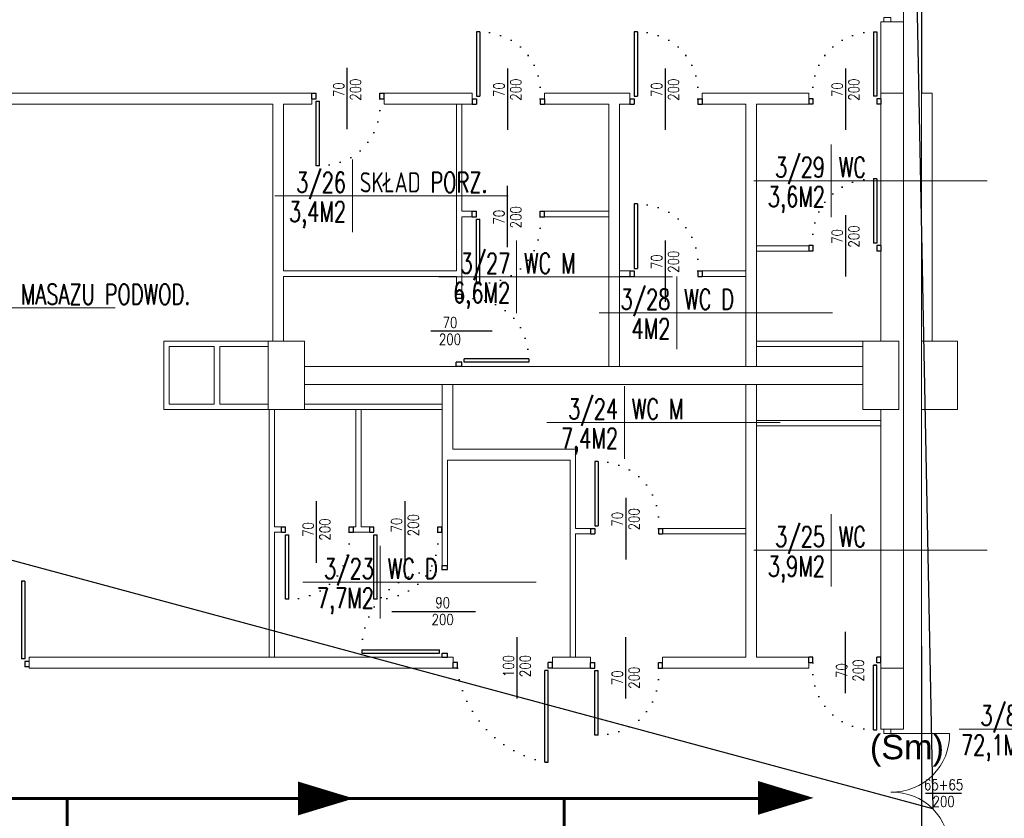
# Model space of a CAD drawing. Header units: millimetres. Extents: x 126553 to 403692, y -95821 to 38049.
# Tile 243 of 256: x 250739 to 251832, y 6622 to 7509. Entities that reach past the tile are written whole.
import ezdxf
from ezdxf import colors
from ezdxf.entities.mleader import LeaderData, LeaderLine
from ezdxf.enums import TextEntityAlignment as Align
from ezdxf.math import Vec2, Vec3

# ---------------------------------------------------------------- set-up
doc = ezdxf.new("R2010")
doc.units = ezdxf.units.MM
doc.linetypes.add('DOTX2', pattern=[12.7, 0, -12.7])
for name, color, linetype, lineweight in [('_(06 GRUBA)', 7, 'Continuous', 40), ('CIENKIE', 7, 'Continuous', 18), ('drzwi', 7, 'Continuous', 15), ('ewakaucja', 3, 'Continuous', 50), ('opisy', 7, 'Continuous', 18), ('WAW_ŚLUSARKA ALUMINIOWA OPIS PB', 7, 'Continuous', 9), ('ŚCIANY GRUBE', 7, 'Continuous', 20)]:
    doc.layers.add(name, color=color, linetype=linetype, lineweight=lineweight)
doc.layers.add('WENTYLE_WADLIWE', color=1, linetype='Continuous')
doc.layers.add('WIDOK', color=7, linetype='Continuous')
doc.styles.add('11_RJ', font='arial.ttf')
doc.styles.add('OPIS', font='romans.shx', dxfattribs={"width": 0.8})
doc.styles.add('ROMANS', font='romans.shx', dxfattribs={"width": 0.7})
doc.styles.add('STYLE1', font='txt', dxfattribs={"width": 0.8})

# ---------------------------------------------------------------- blocks, each defined once
blk = doc.blocks.new('METKA')
for p, q in [((0, 26.86), (0, -26.86)), ((-57.42, 0), (115.41, 0))]:
    blk.add_line(p, q)
at = {"layer": 'opisy', "style": 'STYLE1', "width": 0.8, "flags": 4}
for tag, p in [('NUMER', (-6.14, 4.47)), ('POWIERZCHNIA', (-6.04, -24.64))]:
    blk.add_attdef(tag, text='', height=17, dxfattribs=at).set_placement(p, align=Align.RIGHT)
for tag, p in [('NAZWA', (5.34, 4.56)), ('POSADZKA', (5.63, -24.66))]:
    blk.add_attdef(tag, p, '', height=17, dxfattribs=at)
blk = doc.blocks.new('80D')
for p, q in [((-8.3, 80.5), (-8.3, 8.9)), ((-8.3, 80.5), (-4.6, 80.5)), ((-4.6, 80.4), (-4.6, 8.9)), ((-39.1, 39.9), (-39.1, -28.3)), ((-80, 6.1), (-80, 0)), ((-75.4, 6.1), (-80, 6.1)), ((-75.4, 0), (-80, 0)), ((-75.4, 6.1), (-75.4, 0)), ((-4.6, 8.9), (-8.3, 8.9)), ((0, 6.1), (-4.6, 6.1)), ((-4.6, 6.1), (-4.6, 0)), ((0, 0), (-4.6, 0)), ((0, 6.1), (0, 0))]:
    blk.add_line(p, q)
at = {"linetype": 'DOTX2', "extrusion": (0, 0, -1)}
blk.add_ellipse((4.7, 0.7), major_axis=(-62.1, 59.2), ratio=0.860496, start_param=-0.768267, end_param=0.768267, dxfattribs=at)
blk = doc.blocks.new('A$C121B6CE3')
blk.add_lwpolyline([(0, -20), (0, 20)])
at = {"style": 'OPIS', "width": 0.8}
blk.add_attdef('Szerokość', text='', height=12, rotation=90, dxfattribs=at).set_placement((0, 0), align=Align.BOTTOM_CENTER)
blk.add_attdef('Wysokość', text='', height=12, rotation=90, dxfattribs=at).set_placement((3, 0), align=Align.TOP_CENTER)

msp = doc.modelspace()

# ---------------------------------------------------------------- linework, layer by layer
at = {"color": 7}
for p, q in [((251249.89717, 7495.03563), (251246.2215, 7495.03563)), ((251246.2215, 7494.95981), (251246.2215, 7423.42469)), ((251249.89717, 7495.03563), (251249.89717, 7423.42469)), ((251424.89717, 7495.03563), (251421.2215, 7495.03563)), ((251421.2215, 7494.95981), (251421.2215, 7423.42469)), ((251424.89717, 7495.03563), (251424.89717, 7423.42469)), ((251686.88256, 7495.03247), (251686.88256, 7423.42153)), ((251686.88256, 7495.03247), (251690.55823, 7495.03247)), ((251690.55823, 7494.95665), (251690.55823, 7423.42153)), ((251102.73694, 7386.82313), (251102.73694, 7455.02577)), ((251280.724, 7454.48954), (251280.724, 7386.2869)), ((251455.724, 7454.48954), (251455.724, 7386.2869)), ((251656.05573, 7454.48638), (251656.05573, 7386.28374)), ((251063.63984, 7420.64473), (251063.63984, 7426.76473)), ((251063.63984, 7426.76473), (251068.23444, 7426.76473)), ((251068.23444, 7420.64473), (251068.23444, 7426.76473)), ((251139.04525, 7420.64473), (251139.04525, 7426.76473)), ((251139.04525, 7426.76473), (251143.63984, 7426.76473)), ((251143.63984, 7420.64473), (251143.63984, 7426.76473)), ((251246.2215, 7423.42469), (251249.89717, 7423.42469)), ((251421.2215, 7423.42469), (251424.89717, 7423.42469)), ((251690.55823, 7423.42153), (251686.88256, 7423.42153)), ((251063.63984, 7420.64473), (251068.23444, 7420.64473)), ((251068.23444, 7346.35286), (251068.23444, 7417.88798)), ((251068.23444, 7417.88798), (251071.91011, 7417.88798)), ((251071.91011, 7346.27704), (251071.91011, 7417.88798)), ((251139.04525, 7420.64473), (251143.63984, 7420.64473)), ((251241.6269, 7420.66793), (251241.6269, 7414.54793)), ((251241.6269, 7420.66793), (251246.2215, 7420.66793)), ((251241.6269, 7414.54793), (251246.2215, 7414.54793)), ((251246.2215, 7420.66793), (251246.2215, 7414.54793)), ((251317.03231, 7420.66793), (251317.03231, 7414.54793)), ((251317.03231, 7420.66793), (251321.6269, 7420.66793)), ((251317.03231, 7414.54793), (251321.6269, 7414.54793)), ((251321.6269, 7420.66793), (251321.6269, 7414.54793)), ((251416.6269, 7420.66793), (251416.6269, 7414.54793)), ((251416.6269, 7420.66793), (251421.2215, 7420.66793)), ((251416.6269, 7414.54793), (251421.2215, 7414.54793)), ((251421.2215, 7420.66793), (251421.2215, 7414.54793)), ((251492.03231, 7420.66793), (251492.03231, 7414.54793)), ((251492.03231, 7420.66793), (251496.6269, 7420.66793)), ((251492.03231, 7414.54793), (251496.6269, 7414.54793)), ((251496.6269, 7420.66793), (251496.6269, 7414.54793)), ((251615.15283, 7420.66478), (251615.15283, 7414.54478)), ((251619.74742, 7420.66478), (251615.15283, 7420.66478)), ((251619.74742, 7414.54478), (251615.15283, 7414.54478)), ((251619.74742, 7420.66478), (251619.74742, 7414.54478)), ((251695.15283, 7420.66478), (251690.55823, 7420.66478)), ((251690.55823, 7420.66478), (251690.55823, 7414.54478)), ((251695.15283, 7414.54478), (251690.55823, 7414.54478)), ((251695.15283, 7420.66478), (251695.15283, 7414.54478)), ((251071.91011, 7346.27704), (251068.23444, 7346.27704)), ((251280.724, 7255.82313), (251280.724, 7324.02577)), ((251686.88256, 7332.03247), (251686.88256, 7260.42153)), ((251686.88256, 7332.03247), (251690.55823, 7332.03247)), ((251690.55823, 7331.95665), (251690.55823, 7260.42153)), ((251424.89717, 7304.02327), (251421.2215, 7304.02327)), ((251421.2215, 7303.94745), (251421.2215, 7232.41233)), ((251424.89717, 7304.02327), (251424.89717, 7232.41233)), ((251241.6269, 7289.64473), (251241.6269, 7295.76473)), ((251241.6269, 7295.76473), (251246.2215, 7295.76473)), ((251246.2215, 7289.64473), (251246.2215, 7295.76473)), ((251317.03231, 7289.64473), (251317.03231, 7295.76473)), ((251317.03231, 7295.76473), (251321.6269, 7295.76473)), ((251321.6269, 7289.64473), (251321.6269, 7295.76473)), ((251656.05573, 7291.48638), (251656.05573, 7223.28374)), ((251241.6269, 7289.64473), (251246.2215, 7289.64473)), ((251246.2215, 7215.35286), (251246.2215, 7286.88798)), ((251246.2215, 7286.88798), (251249.89717, 7286.88798)), ((251249.89717, 7215.27704), (251249.89717, 7286.88798)), ((251317.03231, 7289.64473), (251321.6269, 7289.64473)), ((251455.724, 7263.47718), (251455.724, 7195.27454)), ((251690.55823, 7260.42153), (251686.88256, 7260.42153)), ((251615.15283, 7257.66478), (251615.15283, 7251.54478)), ((251619.74742, 7257.66478), (251615.15283, 7257.66478)), ((251619.74742, 7251.54478), (251615.15283, 7251.54478)), ((251619.74742, 7257.66478), (251619.74742, 7251.54478)), ((251695.15283, 7257.66478), (251690.55823, 7257.66478)), ((251690.55823, 7257.66478), (251690.55823, 7251.54478)), ((251695.15283, 7251.54478), (251690.55823, 7251.54478)), ((251695.15283, 7257.66478), (251695.15283, 7251.54478)), ((251416.6269, 7229.65558), (251416.6269, 7223.53558)), ((251416.6269, 7229.65558), (251421.2215, 7229.65558)), ((251421.2215, 7232.41233), (251424.89717, 7232.41233)), ((251421.2215, 7229.65558), (251421.2215, 7223.53558)), ((251492.03231, 7229.65558), (251492.03231, 7223.53558)), ((251492.03231, 7229.65558), (251496.6269, 7229.65558)), ((251496.6269, 7229.65558), (251496.6269, 7223.53558)), ((251249.89717, 7215.27704), (251246.2215, 7215.27704)), ((251416.6269, 7223.53558), (251421.2215, 7223.53558)), ((251492.03231, 7223.53558), (251496.6269, 7223.53558)), ((251229.95653, 7203.54793), (251223.83653, 7203.54793)), ((251223.83653, 7198.95334), (251223.83653, 7203.54793)), ((251229.95653, 7198.95334), (251223.83653, 7198.95334)), ((251229.95653, 7198.95334), (251229.95653, 7203.54793)), ((251263.77814, 7162.64503), (251195.5755, 7162.64503)), ((251223.83653, 7123.54793), (251223.83653, 7128.14253)), ((251229.95653, 7128.14253), (251223.83653, 7128.14253)), ((251229.95653, 7123.54793), (251229.95653, 7128.14253)), ((251304.32423, 7131.8182), (251232.71329, 7131.8182)), ((251232.71329, 7128.14253), (251232.71329, 7131.8182)), ((251304.24841, 7128.14253), (251232.71329, 7128.14253)), ((251304.32423, 7131.8182), (251304.32423, 7128.14253)), ((251229.95653, 7123.54793), (251223.83653, 7123.54793)), ((251381.21806, 7018.03563), (251377.54238, 7018.03563)), ((251377.54238, 7017.95981), (251377.54238, 6946.42469)), ((251381.21806, 7018.03563), (251381.21806, 6946.42469)), ((251412.04489, 6977.48954), (251412.04489, 6909.2869)), ((251068.7634, 6905.60633), (251068.7634, 6973.80897)), ((251166.92562, 6905.60633), (251166.92562, 6973.80897)), ((251029.6663, 6939.42793), (251029.6663, 6945.54793)), ((251029.6663, 6945.54793), (251034.2609, 6945.54793)), ((251034.2609, 6939.42793), (251034.2609, 6945.54793)), ((251105.07171, 6939.42793), (251105.07171, 6945.54793)), ((251105.07171, 6945.54793), (251109.6663, 6945.54793)), ((251109.6663, 6939.42793), (251109.6663, 6945.54793)), ((251127.82851, 6939.42793), (251127.82851, 6945.54793)), ((251127.82851, 6945.54793), (251132.42311, 6945.54793)), ((251132.42311, 6939.42793), (251132.42311, 6945.54793)), ((251203.23392, 6939.42793), (251203.23392, 6945.54793)), ((251203.23392, 6945.54793), (251207.82851, 6945.54793)), ((251207.82851, 6939.42793), (251207.82851, 6945.54793)), ((251372.94779, 6943.66793), (251372.94779, 6937.54793)), ((251372.94779, 6943.66793), (251377.54238, 6943.66793)), ((251377.54238, 6946.42469), (251381.21806, 6946.42469)), ((251377.54238, 6943.66793), (251377.54238, 6937.54793)), ((251448.35319, 6943.66793), (251448.35319, 6937.54793)), ((251448.35319, 6943.66793), (251452.94779, 6943.66793)), ((251452.94779, 6943.66793), (251452.94779, 6937.54793)), ((251029.6663, 6939.42793), (251034.2609, 6939.42793)), ((251034.2609, 6865.13606), (251034.2609, 6936.67118)), ((251034.2609, 6936.67118), (251037.93657, 6936.67118)), ((251037.93657, 6865.06024), (251037.93657, 6936.67118)), ((251105.07171, 6939.42793), (251109.6663, 6939.42793)), ((251127.82851, 6939.42793), (251132.42311, 6939.42793)), ((251132.42311, 6865.13606), (251132.42311, 6936.67118)), ((251132.42311, 6936.67118), (251136.09879, 6936.67118)), ((251136.09879, 6865.06024), (251136.09879, 6936.67118)), ((251203.23392, 6939.42793), (251207.82851, 6939.42793)), ((251372.94779, 6937.54793), (251377.54238, 6937.54793)), ((251448.35319, 6937.54793), (251452.94779, 6937.54793)), ((251208.03283, 6902.54793), (251214.15283, 6902.54793)), ((251208.03283, 6897.95334), (251208.03283, 6902.54793)), ((251208.03283, 6897.95334), (251214.15283, 6897.95334)), ((251214.15283, 6897.95334), (251214.15283, 6902.54793)), ((251037.93657, 6865.06024), (251034.2609, 6865.06024)), ((251136.09879, 6865.06024), (251132.42311, 6865.06024)), ((251152.28327, 6851.54793), (251245.30038, 6851.54793)), ((251291.3759, 6754.72633), (251291.3759, 6822.92897)), ((251412.04489, 6754.72633), (251412.04489, 6822.92897)), ((251656.05573, 6760.60633), (251656.05573, 6828.80897)), ((251118.89769, 6808.8182), (251205.27607, 6808.8182)), ((251118.89769, 6808.8182), (251118.89769, 6805.14253)), ((251118.97351, 6805.14253), (251205.27607, 6805.14253)), ((251205.27607, 6805.14253), (251205.27607, 6808.8182)), ((251208.03283, 6800.54793), (251208.03283, 6805.14253)), ((251208.03283, 6805.14253), (251214.15283, 6805.14253)), ((251208.03283, 6800.54793), (251214.15283, 6800.54793)), ((251214.15283, 6800.54793), (251214.15283, 6805.14253)), ((251615.15283, 6794.42793), (251615.15283, 6800.54793)), ((251619.74742, 6800.54793), (251615.15283, 6800.54793)), ((251619.74742, 6794.42793), (251619.74742, 6800.54793)), ((251695.15283, 6800.54793), (251690.55823, 6800.54793)), ((251690.55823, 6794.42793), (251690.55823, 6800.54793)), ((251695.15283, 6794.42793), (251695.15283, 6800.54793)), ((251220.473, 6788.54793), (251220.473, 6794.66793)), ((251225.06759, 6794.66793), (251220.473, 6794.66793)), ((251225.06759, 6788.54793), (251220.473, 6788.54793)), ((251225.06759, 6788.54793), (251225.06759, 6794.66793)), ((251330.473, 6794.66793), (251325.8784, 6794.66793)), ((251325.8784, 6788.54793), (251325.8784, 6794.66793)), ((251330.473, 6788.54793), (251325.8784, 6788.54793)), ((251330.473, 6788.54793), (251330.473, 6794.66793)), ((251372.94779, 6788.54793), (251372.94779, 6794.66793)), ((251372.94779, 6794.66793), (251377.54238, 6794.66793)), ((251372.94779, 6788.54793), (251377.54238, 6788.54793)), ((251377.54238, 6788.54793), (251377.54238, 6794.66793)), ((251448.35319, 6788.54793), (251448.35319, 6794.66793)), ((251448.35319, 6794.66793), (251452.94779, 6794.66793)), ((251448.35319, 6788.54793), (251452.94779, 6788.54793)), ((251452.94779, 6788.54793), (251452.94779, 6794.66793)), ((251619.74742, 6794.42793), (251615.15283, 6794.42793)), ((251690.55823, 6791.67118), (251686.88256, 6791.67118)), ((251695.15283, 6794.42793), (251690.55823, 6794.42793)), ((251325.8784, 6785.79118), (251322.20273, 6785.79118)), ((251377.54238, 6785.79118), (251381.21806, 6785.79118))]:
    msp.add_line(p, q, dxfattribs=at)
for p, q in [((250741.21376, 6885.02841), (250741.21376, 6798.72585)), ((250744.88944, 6885.02841), (250741.21376, 6885.02841)), ((250744.88944, 6885.02841), (250744.88944, 6798.72585)), ((250744.88944, 6798.72585), (250741.21376, 6798.72585)), ((250749.48403, 6795.96909), (250744.88944, 6795.96909)), ((250744.88944, 6795.96909), (250744.88944, 6789.84909)), ((250749.48403, 6789.84909), (250744.88944, 6789.84909)), ((251686.88256, 6720.06024), (251686.88256, 6791.67118)), ((251690.55823, 6720.13606), (251690.55823, 6791.67118)), ((251322.20273, 6684.18024), (251322.20273, 6785.79118)), ((251325.8784, 6684.25606), (251325.8784, 6785.79118)), ((251377.54238, 6714.25606), (251377.54238, 6785.79118)), ((251381.21806, 6714.18024), (251381.21806, 6785.79118)), ((251381.21806, 6714.18024), (251377.54238, 6714.18024)), ((251686.88256, 6720.06024), (251690.55823, 6720.06024)), ((251322.20273, 6684.18024), (251325.8784, 6684.18024))]:
    msp.add_line(p, q)
msp.add_lwpolyline([(251784.84727, 6649.44039), (251744.84727, 6649.44039)])
at = {"color": 7, "linetype": 'DOTX2'}
for centre, major_axis, ratio, start_param, end_param in [((251236.95387, 7415.23407), (62.12216, 59.21132), 0.860495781, -0.7682669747, 0.7682669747), ((251411.95387, 7415.23407), (62.12216, 59.21132), 0.860495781, -0.7682669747, 0.7682669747), ((251411.95387, 7224.22171), (62.12216, 59.21132), 0.860495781, -0.7682669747, 0.7682669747), ((251368.27475, 6938.23407), (62.12216, 59.21132), 0.860495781, -0.7682669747, 0.7682669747), ((251208.03283, 6808.8182), (-63.02806, 63.02806), 1, -0.7853981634, 0.826646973)]:
    msp.add_ellipse(centre, major_axis=major_axis, ratio=ratio, start_param=start_param, end_param=end_param, dxfattribs=at)
at = {"color": 7, "linetype": 'DOTX2', "extrusion": (0, 0, -1)}
for centre, major_axis in [((251699.82586, 7415.23091), (-62.12216, 59.21132)), ((251058.96681, 7426.0786), (62.12216, -59.21132)), ((251699.82586, 7252.23091), (-62.12216, 59.21132)), ((251236.95387, 7295.0786), (62.12216, -59.21132)), ((251224.52266, 7118.8749), (59.21132, 62.12216)), ((251024.99327, 6944.8618), (62.12216, -59.21132)), ((251123.15548, 6944.8618), (62.12216, -59.21132))]:
    msp.add_ellipse(centre, major_axis=major_axis, ratio=0.860495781, start_param=-0.7682669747, end_param=0.7682669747, dxfattribs=at)
at = {"linetype": 'DOTX2', "extrusion": (0, 0, -1)}
for centre, major_axis, ratio, start_param, end_param in [((250741.21376, 6795.96909), (63.02806, -63.02806), 1, 2.3561944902, 3.9682396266), ((251368.27475, 6793.9818), (62.12216, -59.21132), 0.860495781, -0.7682669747, 0.7682669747)]:
    msp.add_ellipse(centre, major_axis=major_axis, ratio=ratio, start_param=start_param, end_param=end_param, dxfattribs=at)
at = {"linetype": 'DOTX2'}
for centre, major_axis, ratio, start_param, end_param in [((251319.84624, 6779.29414), (-72.53724, 75.042), 0.8222762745, 0.8025293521, 2.3390633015), ((251699.82586, 6799.8618), (62.12216, 59.21132), 0.860495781, 2.3733256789, 3.9098596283)]:
    msp.add_ellipse(centre, major_axis=major_axis, ratio=ratio, start_param=start_param, end_param=end_param, dxfattribs=at)
at = {"layer": '_(06 GRUBA)', "color": 3}
for points in [[(251109.95797, 6643.8379, 0, 37.5, 0), (251048.25472, 6643.8379, 37.5, 37.5, 0)], [(251620.48983, 6644.48779, 0, 37.5, 0), (251558.78659, 6644.48779, 37.5, 37.5, 0)]]:
    msp.add_lwpolyline(points, format="xyseb", dxfattribs=at)
at = {"layer": 'ewakaucja', "color": 3, "lineweight": 60}
for points in [[(251574.37252, 6643.8379), (248204.4367, 6643.8379)], [(250791.90285, 6643.8379), (250791.90285, 6175.74328)], [(250791.90285, 6397.29629), (251343.61599, 6397.29629), (251343.61599, 6643.8379)]]:
    msp.add_lwpolyline(points, dxfattribs=at)
at = {"layer": 'opisy', "color": 7}
for points in [[(251706.42449, 7505.9999), (251698.62449, 7505.9999), (251698.62449, 7511.03762), (251706.42449, 7511.03762)], [(251698.62449, 6715.91047), (251706.42449, 6715.91047), (251706.42449, 6720.94819), (251698.62449, 6720.94819)]]:
    msp.add_lwpolyline(points, close=True, dxfattribs=at)
msp.add_lwpolyline([(251706.42449, 6715.91047), (251771.42449, 6715.91047)], dxfattribs=at)
for centre, start, end in [((251707.73992, 6714.59504), 268.81669913, 1.18330087), ((251707.73992, 6587.2259), 358.81669913, 91.18330087)]:
    msp.add_arc(centre, 63.69815, start, end, dxfattribs=at)
at = {"layer": 'WIDOK'}
for p, q in [((251740.15283, 7675.54793), (251740.15283, 7426.76473)), ((251740.15283, 6812.76473), (251740.15283, 6551.54793))]:
    msp.add_line(p, q, dxfattribs=at)
at = {"layer": 'ŚCIANY GRUBE'}
for p, q in [((251720.15283, 7675.54793), (251720.15283, 7426.76473)), ((251695.15283, 7505.9999), (251720.15283, 7505.9999)), ((251695.15283, 7426.76473), (251695.15283, 7505.9999)), ((251720.15283, 7426.76473), (251720.15283, 7505.9999)), ((250802.05129, 7426.76473), (250637.15283, 7426.76473)), ((251063.63984, 7426.76473), (250802.05129, 7426.76473)), ((251020.05129, 7414.76473), (250637.15283, 7414.76473)), ((251063.63984, 7414.76473), (251032.05129, 7414.76473)), ((251032.05129, 7229.54793), (251032.05129, 7414.76473)), ((251032.05129, 7229.54793), (251224.05129, 7229.54793)), ((251032.05129, 7223.54793), (251224.05129, 7223.54793)), ((250899.15283, 7075.54793), (250899.15283, 7151.54793)), ((251015.15283, 7151.54793), (250899.15283, 7151.54793)), ((250955.15283, 7145.54793), (250905.15283, 7145.54793)), ((250905.15283, 7081.54793), (250905.15283, 7145.54793)), ((250955.15283, 7081.54793), (250955.15283, 7145.54793)), ((250973.15283, 7075.54793), (250899.15283, 7075.54793)), ((250955.15283, 7081.54793), (250905.15283, 7081.54793)), ((251220.473, 6800.54793), (250749.48403, 6800.54793)), ((250749.48403, 6788.54793), (250749.48403, 6800.54793)), ((251220.473, 6788.54793), (250749.48403, 6788.54793)), ((251695.15283, 6788.54793), (251695.15283, 6720.94819)), ((251720.15283, 6788.54793), (251720.15283, 6720.94819)), ((251720.15283, 6720.94819), (251695.15283, 6720.94819))]:
    msp.add_line(p, q, dxfattribs=at)
at = {"layer": 'ŚCIANY GRUBE', "color": 7}
for p, q in [((251063.63984, 7426.76473), (251063.63984, 7414.76473)), ((251143.63984, 7426.76473), (251143.63984, 7414.76473)), ((251241.6269, 7426.76473), (251143.63984, 7426.76473)), ((251241.6269, 7426.76473), (251241.6269, 7414.54793)), ((251321.6269, 7426.76473), (251321.6269, 7414.76473)), ((251416.6269, 7426.76473), (251321.6269, 7426.76473)), ((251416.6269, 7426.76473), (251416.6269, 7414.54793)), ((251496.6269, 7426.76473), (251496.6269, 7414.76473)), ((251615.15283, 7426.76473), (251496.6269, 7426.76473)), ((251615.15283, 7414.54793), (251615.15283, 7426.76473)), ((251695.15283, 7151.56986), (251695.15283, 7426.76473)), ((251695.15283, 7426.76473), (251720.15283, 7426.76473)), ((251720.15283, 6788.54793), (251720.15283, 7426.76473)), ((251752.15283, 7426.76473), (251740.15283, 7426.76473)), ((251740.15283, 7426.76473), (251740.15283, 7414.54793)), ((251752.15283, 7151.54793), (251752.15283, 7426.76473)), ((251020.05129, 7151.54793), (251020.05129, 7414.76473)), ((251241.6269, 7414.76473), (251143.63984, 7414.76473)), ((251224.05129, 7229.54793), (251224.05129, 7414.76473)), ((251230.05129, 7295.76473), (251230.05129, 7414.76473)), ((251393.05129, 7414.76473), (251321.6269, 7414.76473)), ((251393.05129, 7123.54793), (251393.05129, 7414.76473)), ((251405.05129, 7414.54793), (251416.6269, 7414.54793)), ((251405.05129, 7123.54793), (251405.05129, 7414.54793)), ((251545.15283, 7414.54793), (251496.6269, 7414.54793)), ((251545.15283, 7414.54793), (251545.15283, 7123.54793)), ((251557.15283, 7414.54793), (251615.15283, 7414.54793)), ((251557.15283, 7414.54793), (251557.15283, 7123.54793)), ((251740.15283, 7151.54793), (251740.15283, 7414.54793)), ((251230.05129, 7295.76473), (251241.6269, 7295.76473)), ((251241.6269, 7295.76473), (251241.6269, 7289.76473)), ((251321.6269, 7289.76473), (251321.6269, 7295.76473)), ((251321.6269, 7295.76473), (251393.05129, 7295.76473)), ((251230.05129, 7289.76473), (251241.6269, 7289.76473)), ((251230.05129, 7203.54793), (251230.05129, 7289.76473)), ((251321.6269, 7289.76473), (251393.05129, 7289.76473)), ((251615.15283, 7257.54793), (251557.15283, 7257.54793)), ((251615.15283, 7251.54793), (251557.15283, 7251.54793)), ((251615.15283, 7251.54478), (251615.15283, 7257.54793)), ((251416.6269, 7229.54793), (251405.05129, 7229.54793)), ((251416.6269, 7223.54793), (251416.6269, 7229.54793)), ((251496.6269, 7223.53558), (251496.6269, 7229.54793)), ((251545.15283, 7229.54793), (251496.6269, 7229.54793)), ((251032.05129, 7151.54793), (251032.05129, 7223.54793)), ((251224.05129, 7203.54793), (251224.05129, 7223.54793)), ((251416.6269, 7223.54793), (251405.05129, 7223.54793)), ((251545.15283, 7223.54793), (251496.6269, 7223.54793)), ((251224.05129, 7203.54793), (251230.05129, 7203.54793)), ((251695.15283, 7151.54793), (251557.15283, 7151.54793)), ((250961.15283, 7081.54793), (250961.15283, 7145.54793)), ((250961.15283, 7145.54793), (251015.15283, 7145.54793)), ((251675.15283, 7145.54793), (251557.15283, 7145.54793)), ((251380.13345, 7123.54793), (251055.15283, 7123.54793)), ((251675.15283, 7123.54793), (251380.13345, 7123.54793)), ((251298.13345, 7103.54793), (251055.15283, 7103.54793)), ((251208.15283, 7103.54793), (251208.15283, 6902.54793)), ((251220.15283, 7103.54793), (251220.15283, 7031.54793)), ((251675.15283, 7103.54793), (251298.13345, 7103.54793)), ((251545.15283, 7103.54793), (251545.15283, 6800.54793)), ((251557.15283, 7103.54793), (251557.15283, 6800.54793)), ((251015.15283, 7081.54793), (250961.15283, 7081.54793)), ((251208.15283, 7075.54793), (250973.15283, 7075.54793)), ((251016.15283, 7075.54793), (251016.15283, 6800.54793)), ((251022.15283, 7075.54793), (251022.15283, 6945.54793)), ((251208.15283, 7081.54793), (251055.15283, 7081.54793)), ((251112.15283, 7075.54793), (251112.15283, 6945.54793)), ((251118.15283, 7075.54793), (251118.15283, 6945.54793)), ((251695.15283, 6788.54793), (251695.15283, 7075.54793)), ((251740.15283, 6812.76473), (251740.15283, 7075.54793)), ((251695.15283, 7063.54793), (251557.15283, 7063.54793)), ((251695.15283, 7057.54793), (251557.15283, 7057.54793)), ((251356.15283, 7031.54793), (251220.15283, 7031.54793)), ((251356.15283, 7031.54793), (251356.15283, 6943.54793)), ((251350.15283, 7019.54793), (251214.15283, 7019.54793)), ((251214.15283, 7019.54793), (251214.15283, 6902.54793)), ((251350.15283, 7019.54793), (251350.15283, 6800.54793)), ((251029.6663, 6945.54793), (251022.15283, 6945.54793)), ((251029.6663, 6945.54793), (251029.6663, 6939.54793)), ((251109.6663, 6945.54793), (251109.6663, 6939.54793)), ((251112.15283, 6945.54793), (251109.6663, 6945.54793)), ((251127.82851, 6945.54793), (251118.15283, 6945.54793)), ((251127.82851, 6945.54793), (251127.82851, 6939.54793)), ((251372.94779, 6943.54793), (251356.15283, 6943.54793)), ((251372.94779, 6937.54793), (251372.94779, 6943.54793)), ((251452.94779, 6937.54793), (251452.94779, 6943.66793)), ((251545.15283, 6943.54793), (251452.94779, 6943.54793)), ((251029.6663, 6939.54793), (251022.15283, 6939.54793)), ((251022.15283, 6939.54793), (251022.15283, 6800.54793)), ((251127.82851, 6939.54793), (251109.6663, 6939.54793)), ((251372.94779, 6937.54793), (251356.15283, 6937.54793)), ((251356.15283, 6937.54793), (251356.15283, 6800.54793)), ((251545.15283, 6937.54793), (251452.94779, 6937.54793)), ((251214.15283, 6902.54793), (251208.15283, 6902.54793)), ((251220.473, 6788.54793), (251220.473, 6800.54793)), ((251330.473, 6788.54793), (251330.473, 6800.54793)), ((251372.94779, 6800.54793), (251330.473, 6800.54793)), ((251372.94779, 6788.54793), (251372.94779, 6800.54793)), ((251545.15283, 6800.54793), (251452.94779, 6800.54793)), ((251452.94779, 6788.54793), (251452.94779, 6800.54793)), ((251615.15283, 6800.54793), (251557.15283, 6800.54793)), ((251615.15283, 6788.54793), (251615.15283, 6800.54793)), ((251372.94779, 6788.54793), (251330.473, 6788.54793)), ((251615.15283, 6788.54793), (251452.94779, 6788.54793)), ((251695.15283, 6788.54793), (251720.15283, 6788.54793))]:
    msp.add_line(p, q, dxfattribs=at)
for points in [[(251015.15283, 7075.54793), (251055.15283, 7075.54793), (251055.15283, 7151.54793), (251015.15283, 7151.54793)], [(251675.15283, 7075.54793), (251715.15283, 7075.54793), (251715.15283, 7151.54793), (251675.15283, 7151.54793)], [(251780.15283, 7075.54793), (251740.15283, 7075.54793), (251740.15283, 7151.54793), (251780.15283, 7151.54793)]]:
    msp.add_lwpolyline(points, close=True, dxfattribs=at)

# ---------------------------------------------------------------- block references
at = {"layer": 'CIENKIE', "color": 7}
ref = msp.add_blockref('METKA', (251640.16543, 7329.70765), dxfattribs=dict(at, xscale=1.5, yscale=1.5, zscale=1.5))
ref.add_attrib('RODZAJ_POMIESCZENIA', 'WC', (251648.37915, 7333.49168), dxfattribs={"layer": '0', "height": 22.5, "style": 'ROMANS', "width": 0.7})
ref.add_attrib('POWIERZCHNIA', '3,6M2', dxfattribs={"layer": '0', "height": 22.5, "style": 'ROMANS', "width": 0.7}).set_placement((251633.16402, 7300.79947), align=Align.RIGHT)
ref.add_attrib('NUMER', '3/29', dxfattribs={"layer": '0', "height": 22.5, "style": 'ROMANS', "width": 0.7}).set_placement((251633.16402, 7333.49168), align=Align.RIGHT)
at = {"layer": 'CIENKIE'}
ref = msp.add_blockref('METKA', (251108.45533, 7312.88919), dxfattribs=dict(at, xscale=1.5, yscale=1.5, zscale=1.5))
ref.add_attrib('RODZAJ_POMIESCZENIA', 'SKŁAD PORZ.', (251116.66905, 7316.67322), dxfattribs={"layer": '0', "height": 22.5, "style": 'ROMANS', "width": 0.7})
ref.add_attrib('POWIERZCHNIA', '3,4M2', dxfattribs={"layer": '0', "height": 22.5, "style": 'ROMANS', "width": 0.7}).set_placement((251101.45392, 7283.981), align=Align.RIGHT)
ref.add_attrib('NUMER', '3/26', dxfattribs={"layer": '0', "height": 22.5, "style": 'ROMANS', "width": 0.7}).set_placement((251101.45392, 7316.67322), align=Align.RIGHT)
at = {"layer": 'CIENKIE', "color": 7}
ref = msp.add_blockref('METKA', (251290.73539, 7223.08065), dxfattribs=dict(at, xscale=1.5, yscale=1.5, zscale=1.5))
ref.add_attrib('RODZAJ_POMIESCZENIA', 'WC M', (251298.94911, 7226.86468), dxfattribs={"layer": '0', "height": 22.5, "style": 'ROMANS', "width": 0.7})
ref.add_attrib('POWIERZCHNIA', '6,6M2', dxfattribs={"layer": '0', "height": 22.5, "style": 'ROMANS', "width": 0.7}).set_placement((251283.73398, 7194.17247), align=Align.RIGHT)
ref.add_attrib('NUMER', '3/27', dxfattribs={"layer": '0', "height": 22.5, "style": 'ROMANS', "width": 0.7}).set_placement((251283.73398, 7226.86468), align=Align.RIGHT)
at = {"layer": 'CIENKIE'}
ref = msp.add_blockref('METKA', (250671.97283, 7188.64987), dxfattribs=dict(at, xscale=1.5, yscale=1.5, zscale=1.5))
ref.add_attrib('RODZAJ_POMIESCZENIA', 'SALA MASAZU PODWOD.', (250680.18655, 7192.4339), dxfattribs={"layer": '0', "height": 22.5, "style": 'ROMANS', "width": 0.7})
ref.add_attrib('POWIERZCHNIA', '30,4M2', dxfattribs={"layer": '0', "height": 22.5, "style": 'ROMANS', "width": 0.7}).set_placement((250664.97142, 7159.74169), align=Align.RIGHT)
ref.add_attrib('NUMER', '3/22', dxfattribs={"layer": '0', "height": 22.5, "style": 'ROMANS', "width": 0.7}).set_placement((250664.97142, 7192.4339), align=Align.RIGHT)
at = {"layer": 'CIENKIE', "color": 7}
ref = msp.add_blockref('METKA', (251468.52651, 7182.97529), dxfattribs=dict(at, xscale=1.5, yscale=1.5, zscale=1.5))
ref.add_attrib('RODZAJ_POMIESCZENIA', 'WC D', (251476.74023, 7186.75932), dxfattribs={"layer": '0', "height": 22.5, "style": 'ROMANS', "width": 0.7})
ref.add_attrib('POWIERZCHNIA', '4M2', dxfattribs={"layer": '0', "height": 22.5, "style": 'ROMANS', "width": 0.7}).set_placement((251461.5251, 7154.06711), align=Align.RIGHT)
ref.add_attrib('NUMER', '3/28', dxfattribs={"layer": '0', "height": 22.5, "style": 'ROMANS', "width": 0.7}).set_placement((251461.5251, 7186.75932), align=Align.RIGHT)
ref = msp.add_blockref('METKA', (251410.45151, 7061.33481), dxfattribs=dict(at, xscale=1.5, yscale=1.5, zscale=1.5))
ref.add_attrib('RODZAJ_POMIESCZENIA', 'WC M', (251418.66522, 7065.11884), dxfattribs={"layer": '0', "height": 22.5, "style": 'ROMANS', "width": 0.7})
ref.add_attrib('POWIERZCHNIA', '7,4M2', dxfattribs={"layer": '0', "height": 22.5, "style": 'ROMANS', "width": 0.7}).set_placement((251403.4501, 7032.42662), align=Align.RIGHT)
ref.add_attrib('NUMER', '3/24', dxfattribs={"layer": '0', "height": 22.5, "style": 'ROMANS', "width": 0.7}).set_placement((251403.4501, 7065.11884), align=Align.RIGHT)
at = {"layer": 'CIENKIE'}
ref = msp.add_blockref('METKA', (251640.16543, 6919.34645), dxfattribs=dict(at, xscale=1.5, yscale=1.5, zscale=1.5))
ref.add_attrib('RODZAJ_POMIESCZENIA', 'WC', (251648.37915, 6923.13048), dxfattribs={"layer": '0', "height": 22.5, "style": 'ROMANS', "width": 0.7})
ref.add_attrib('POWIERZCHNIA', '3,9M2', dxfattribs={"layer": '0', "height": 22.5, "style": 'ROMANS', "width": 0.7}).set_placement((251633.16402, 6890.43827), align=Align.RIGHT)
ref.add_attrib('NUMER', '3/25', dxfattribs={"layer": '0', "height": 22.5, "style": 'ROMANS', "width": 0.7}).set_placement((251633.16402, 6923.13048), align=Align.RIGHT)
at = {"layer": 'CIENKIE', "color": 7}
ref = msp.add_blockref('METKA', (251139.42452, 6884.07396), dxfattribs=dict(at, xscale=1.5, yscale=1.5, zscale=1.5))
ref.add_attrib('RODZAJ_POMIESCZENIA', 'WC D', (251147.63824, 6887.85799), dxfattribs={"layer": '0', "height": 22.5, "style": 'ROMANS', "width": 0.7})
ref.add_attrib('POWIERZCHNIA', '7,7M2', dxfattribs={"layer": '0', "height": 22.5, "style": 'ROMANS', "width": 0.7}).set_placement((251132.42311, 6855.16577), align=Align.RIGHT)
ref.add_attrib('NUMER', '3/23', dxfattribs={"layer": '0', "height": 22.5, "style": 'ROMANS', "width": 0.7}).set_placement((251132.42311, 6887.85799), align=Align.RIGHT)
at = {"layer": 'CIENKIE'}
ref = msp.add_blockref('METKA', (251868.09248, 6720.91537), dxfattribs=dict(at, xscale=1.5, yscale=1.5, zscale=1.5))
ref.add_attrib('RODZAJ_POMIESCZENIA', 'KORYTARZ', (251876.3062, 6724.6994), dxfattribs={"layer": '0', "height": 22.5, "style": 'ROMANS', "width": 0.7})
ref.add_attrib('POWIERZCHNIA', '72,1M2', dxfattribs={"layer": '0', "height": 22.5, "style": 'ROMANS', "width": 0.7}).set_placement((251861.09107, 6692.00719), align=Align.RIGHT)
ref.add_attrib('NUMER', '3/81', dxfattribs={"layer": '0', "height": 22.5, "style": 'ROMANS', "width": 0.7}).set_placement((251861.09107, 6724.6994), align=Align.RIGHT)
at = {"layer": 'drzwi', "color": 7, "xscale": -1}
for p in [(251241.6269, 7414.54793), (251416.6269, 7414.54793), (251416.6269, 7223.53558), (251372.94779, 6937.54793)]:
    msp.add_blockref('80D', p, dxfattribs=at)
at = {"layer": 'drzwi', "color": 7}
for p in [(251695.15283, 7414.54478), (251695.15283, 7251.54478)]:
    msp.add_blockref('80D', p, dxfattribs=at)
for p, rotation in [((251063.63984, 7426.76473), 180), ((251241.6269, 7295.76473), 180), ((251223.83653, 7123.54793), 270), ((251029.6663, 6945.54793), 180), ((251127.82851, 6945.54793), 180)]:
    msp.add_blockref('80D', p, dxfattribs=dict(at, rotation=rotation))
at = {"layer": 'drzwi', "rotation": 180}
msp.add_blockref('80D', (251372.94779, 6794.66793), dxfattribs=at)
at = {"layer": 'drzwi', "xscale": -1, "rotation": 180}
msp.add_blockref('80D', (251695.15283, 6800.54793), dxfattribs=at)
at = {"layer": 'WAW_ŚLUSARKA ALUMINIOWA OPIS PB', "color": 7}
ref = msp.add_blockref('A$C121B6CE3', (251208.70691, 6851.54793), dxfattribs=dict(at, xscale=-1, rotation=90))
ref.add_attrib('Szerokość', '90', dxfattribs={"layer": '0', "color": 7, "height": 12, "style": 'OPIS', "width": 0.8}).set_placement((251208.70691, 6851.54793), align=Align.BOTTOM_CENTER)
ref.add_attrib('Wysokość', '200', dxfattribs={"layer": '0', "color": 7, "height": 12, "style": 'OPIS', "width": 0.8}).set_placement((251208.70691, 6848.54793), align=Align.TOP_CENTER)
ref = msp.add_blockref('A$C121B6CE3', (251291.3759, 6790.85954), dxfattribs=dict(at, xscale=-1, rotation=180))
ref.add_attrib('Szerokość', '100', dxfattribs={"layer": '0', "color": 7, "height": 12, "rotation": 90, "style": 'OPIS', "width": 0.8}).set_placement((251291.3759, 6790.85954), align=Align.BOTTOM_CENTER)
ref.add_attrib('Wysokość', '200', dxfattribs={"layer": '0', "color": 7, "height": 12, "rotation": 90, "style": 'OPIS', "width": 0.8}).set_placement((251294.3759, 6790.85954), align=Align.TOP_CENTER)

# ---------------------------------------------------------------- texts
at = {"color": 7, "style": 'OPIS', "width": 0.8}
for p in [(251102.93221, 7430.81813), (251280.91927, 7430.81813), (251455.91927, 7430.81813), (251656.25099, 7430.81813), (251280.91927, 7289.21778), (251656.25099, 7267.81497), (251455.91927, 7239.80577), (251167.12088, 6947.30292), (251412.24016, 6953.81813), (251068.95867, 6942.47809), (251661.24308, 6785.79947), (251412.24016, 6777.90821)]:
    msp.add_attdef('70', text='', height=12, rotation=90, dxfattribs=at).set_placement(p, align=Align.BOTTOM_CENTER)
for p in [(251105.93221, 7430.81813), (251283.91927, 7430.81813), (251458.91927, 7430.81813), (251659.25099, 7430.81813), (251283.91927, 7289.21778), (251659.25099, 7267.81497), (251458.91927, 7239.80577), (251415.24016, 6953.81813), (251071.95867, 6942.47809), (251170.12088, 6947.30292), (251664.24308, 6785.79947), (251415.24016, 6777.90821)]:
    msp.add_attdef('200', text='', height=12, rotation=90, dxfattribs=at).set_placement(p, align=Align.TOP_CENTER)
msp.add_attdef('70', text='', height=12, dxfattribs=at).set_placement((251216.81922, 7162.64503), align=Align.BOTTOM_CENTER)
msp.add_attdef('200', text='', height=12, dxfattribs=at).set_placement((251216.81922, 7159.64503), align=Align.TOP_CENTER)
at = {"color": 1, "style": 'OPIS', "width": 0.8}
msp.add_attdef('65+65', text='', height=12, dxfattribs=at).set_placement((251764.84727, 6649.44039), align=Align.BOTTOM_CENTER)
at = {"style": 'OPIS', "width": 0.8}
msp.add_attdef('200', text='', height=12, dxfattribs=at).set_placement((251764.84727, 6646.44039), align=Align.TOP_CENTER)
at = {"layer": 'WENTYLE_WADLIWE', "color": 1, "true_color": 0xff0000, "insert": (251609.09253, 6714.59208), "char_height": 27.2, "width": 910.3121725, "attachment_point": 1, "style": '11_RJ'}
msp.add_mtext('       {\\C5;(Sm)}', dxfattribs=at)

# ---------------------------------------------------------------- leaders
at = {"layer": '_(06 GRUBA)', "color": 5, "lineweight": -3}
ml = msp.add_multileader_mtext('Standard', dxfattribs=at)
ml.set_content('drzwi do wymiany na dymoszczelne (Sm) o szerokości skrzydła nieblokowanego minimum 0,9 m', color=5, style='ROMANS')
ml.set_leader_properties()
ml.build(insert=Vec2(0, 0))
ml.multileader.update_dxf_attribs({"text_right_attachment_type": 6, "dogleg_length": 0.36, "arrow_head_size": 12, "scale": 3})
ctx = ml.context
ctx.base_point, ctx.scale, ctx.char_height, ctx.arrow_head_size, ctx.landing_gap_size, ctx.plane_origin = Vec3(252863.56346, 9143.53003), 3, 25, 12, 6, Vec3(252681.83201, 6726.54062)
ctx.right_attachment = 6
notes = []
notes.append((ctx, [(1, (1, 1, 0), (254211.64346, 9126.86337), (-1, 0), 1.08, [(2, [(251734.12473, 7581.7455), (251752.78131, 6632.2673), (248397.15283, 7537.87047), (248528.26956, 6684.50232), (252642.71263, 6271.71049), (252610.46283, 8364.81817), (252790.40858, 8206.14593)], 0, []), (9, [(256057.9102, 6041.11225), (256058.63854, 8178.18365), (254211.64346, 9126.86337)], 0, [])])]))
ctx.mtext.insert, ctx.mtext.flow_direction = Vec3(252869.56346, 9160.1967), 5
for ctx, leaders in notes:
    for number, flags, end, landing, length, lines in leaders:
        leader = LeaderData()
        leader.index, (leader.has_last_leader_line, leader.has_dogleg_vector, leader.attachment_direction) = number, flags
        leader.last_leader_point, leader.dogleg_vector, leader.dogleg_length = Vec3(end), Vec3(landing), length
        for number, points, colour, breaks in lines:
            line = LeaderLine()
            line.index, line.vertices, line.color, line.breaks = number, Vec3.list(points), colors.encode_raw_color(colour), breaks
            leader.lines.append(line)
        ctx.leaders.append(leader)

doc.saveas('drawing.dxf')
